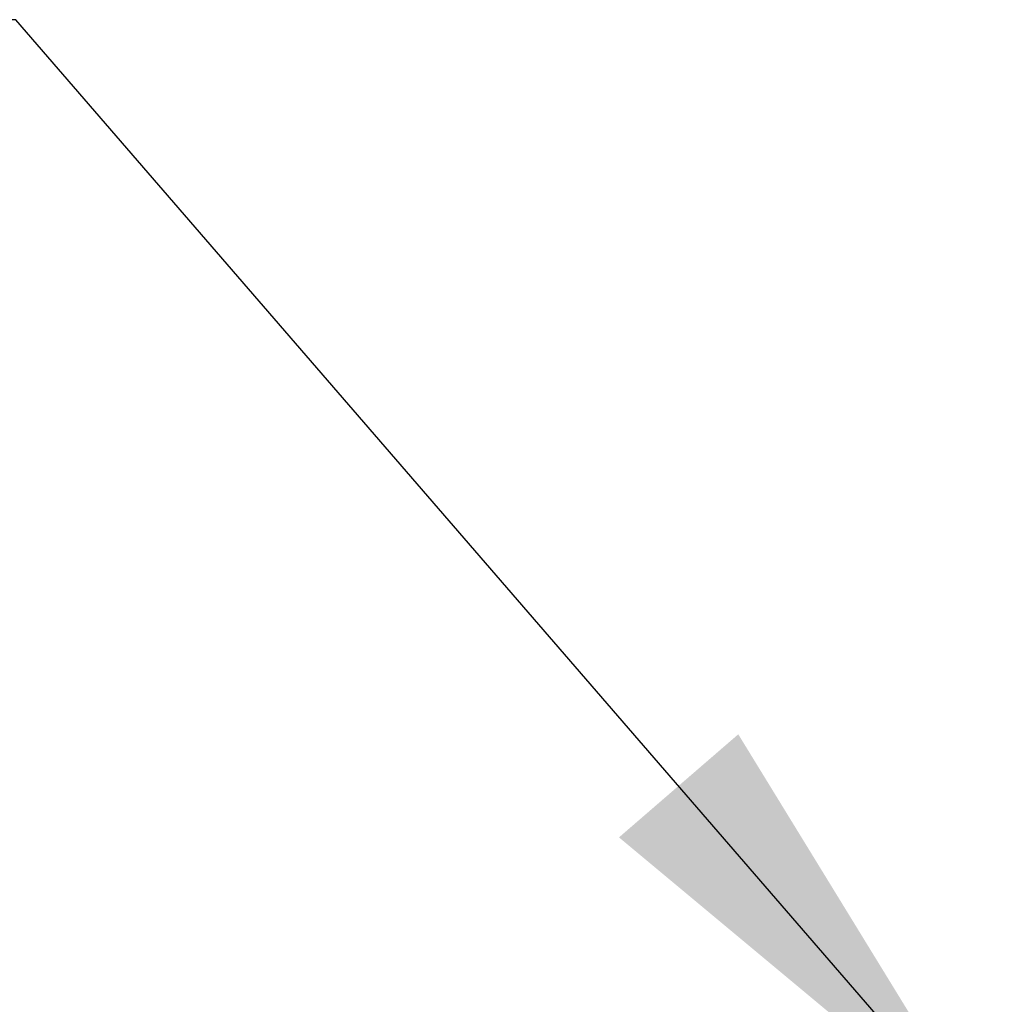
# Model space of a CAD drawing. Extents: x 807 to 1172, y 30 to 260.
# Tile 18 of 214: x 902.71 to 906.71, y 100.97 to 105.02. Entities that reach past the tile are written whole.
import ezdxf

# ---------------------------------------------------------------- set-up
doc = ezdxf.new("R2010")
doc.units = 0
doc.header["$LTSCALE"] = 4
doc.header["$MEASUREMENT"] = 0
doc.layers.get('0').update_dxf_attribs({"linetype": 'CONTINUOUS'})
doc.styles.add('ROMANS', font='romans.shx')
doc.dimstyles.new('Default (ANSI)$7', dxfattribs={"dimscale": 20, "dimtxt": 0.07, "dimasz": 0.098425, "dimexe": 0.125, "dimexo": 0.0625, "dimgap": 0.031496, "dimtad": 0, "dimtih": 1, "dimtoh": 1, "dimrnd": 1e-08, "dimzin": 0, "dimdsep": 46, "dimtxsty": 'ROMANS', "dimblk": 'Filled-1', "dimcen": 0.09, "dimdle": 0.393701, "dimclrd": 256, "dimclre": 256, "dimclrt": 256, "dimadec": 0, "dimazin": 0, "dimtfac": 0.928571, "dimtofl": 0, "dimtmove": 0, "dimatfit": 3, "dimfxl": 1, "dimtolj": 1, "dimtzin": 0, "dimlwd": -1, "dimlwe": -1, "dimarcsym": 0})

# ---------------------------------------------------------------- blocks, each defined once
blk = doc.blocks.new('Filled-1')
at = {"color": 0}
for p, q in [((0, 0), (-1, 0.1786)), ((-1, 0.1786), (-1, -0.1786)), ((-1, 0), (0, 0)), ((-1, -0.1786), (0, 0))]:
    blk.add_line(p, q, dxfattribs=at)
at = {"color": 0, "flags": 128}
blk.add_lwpolyline([(-1, -0.1786), (0, 0), (-1, 0.1786), (-1, -0.1786)], dxfattribs=at)
at = {"color": 0}
blk.add_solid([(-1, -0.1786), (0, 0), (-1, 0.1786), (-1, -0.1786)], dxfattribs=at)

msp = doc.modelspace()

# ---------------------------------------------------------------- leaders
at = {"annotation_type": 0, "has_hookline": 1, "hookline_direction": 1, "text_width": 34.1665}
msp.add_leader([(906.7064, 100.3813), (902.6988, 105.0164), (900.7303, 105.0164)], dimstyle='Default (ANSI)$7', override={"dimtad": 0}, dxfattribs=at)

doc.saveas('drawing.dxf')
